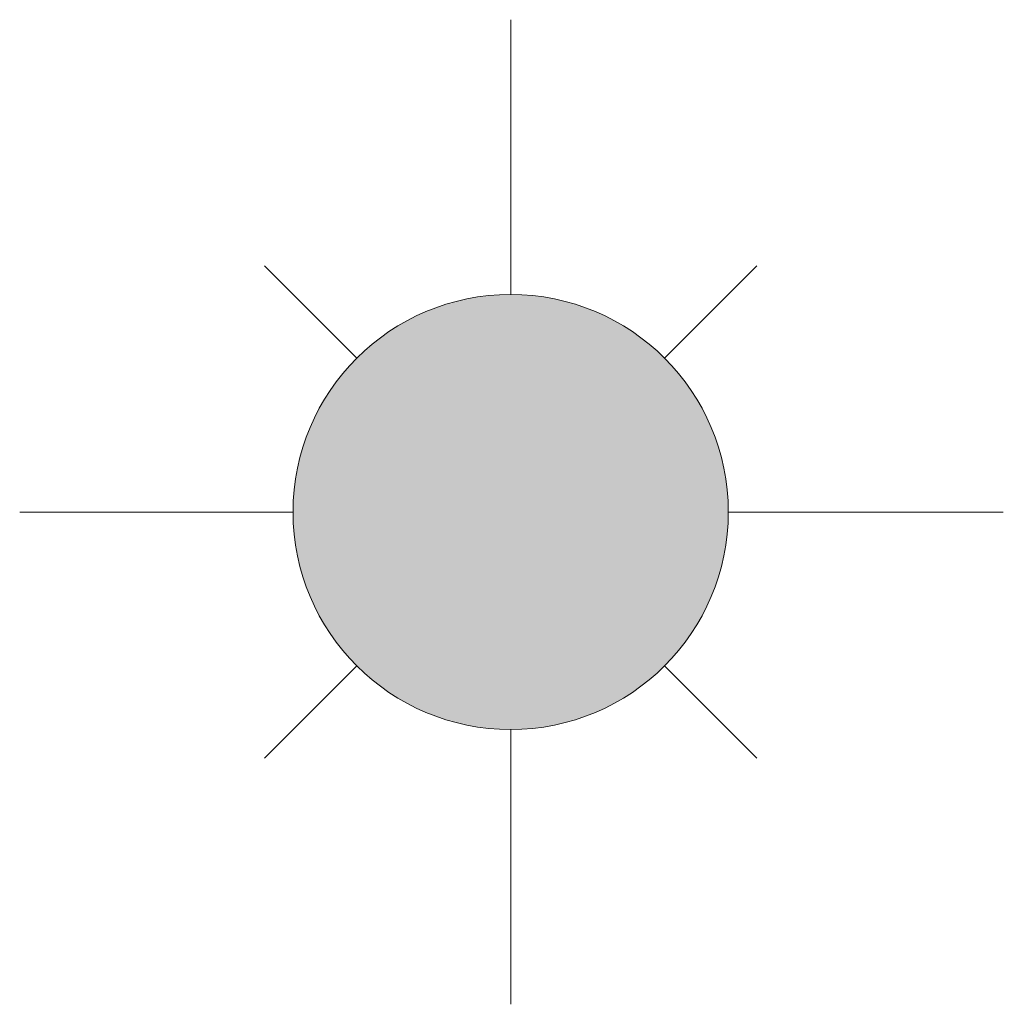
# Model space of a CAD drawing. Header units: metres. Extents: x -0.00169 to 0.0017, y -0.0017 to 0.0017.
import ezdxf

# ---------------------------------------------------------------- set-up
doc = ezdxf.new("R2010")
doc.units = ezdxf.units.M
doc.header["$MEASUREMENT"] = 0
doc.layers.add('TOP_Lampe_flf', color=7, linetype='Continuous', lineweight=5, true_color=0xffffff)
doc.layers.add('TOP_Lampe_sym', color=7, linetype='Continuous', lineweight=5)

msp = doc.modelspace()

# ---------------------------------------------------------------- hatches: boundary and pattern name
at = {"layer": 'TOP_Lampe_flf'}
h = msp.add_hatch(color=256, dxfattribs=at)
h.dxf.hatch_style = 1
h.paths.add_polyline_path([(-0.00075, 0, 1), (0.00075, 0, 1)])

# ---------------------------------------------------------------- linework, layer by layer
at = {"layer": 'TOP_Lampe_sym'}
for p, q in [((0, 0.00075), (0, 0.0016975)), ((-0.0005303, 0.0005303), (-0.0008485, 0.0008485)), ((0.0005303, 0.0005303), (0.0008485, 0.0008485)), ((0.00075, 0), (0.0016975, 0)), ((-0.00075, 0), (-0.0016919, 0)), ((-0.0005303, -0.0005303), (-0.0008485, -0.0008485)), ((0.0005303, -0.0005303), (0.0008485, -0.0008485)), ((0, -0.00075), (0, -0.0016975))]:
    msp.add_line(p, q, dxfattribs=at)
msp.add_circle((0, 0), 0.00075, dxfattribs=at)

doc.saveas('drawing.dxf')
